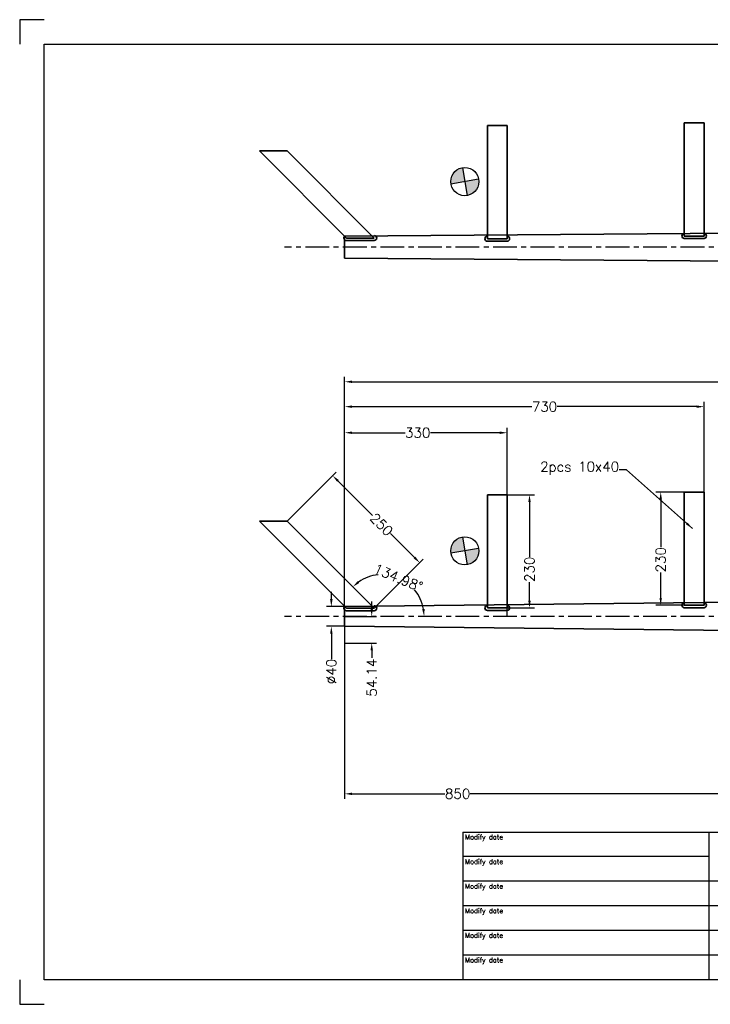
# Model space of a CAD drawing. Extents: x -2460 to 390, y -788 to 1212.
# Tile 1 of 5: x -2460 to -1057, y -788 to 1212. Entities that reach past the tile are written whole.
import ezdxf

# ---------------------------------------------------------------- set-up
doc = ezdxf.new("R2010")
doc.units = 0
doc.header["$LTSCALE"] = 1.5
doc.header["$PDMODE"] = 2
doc.header["$PDSIZE"] = 5
doc.linetypes.add('CENTER', pattern=[50.8, 31.75, -6.35, 6.35, -6.35])
doc.layers.get('DEFPOINTS').update_dxf_attribs({"linetype": 'CONTINUOUS'})
for name, color, linetype in [('Blade', 1, 'CONTINUOUS'), ('CENTER', 9, 'CENTER'), ('RAMME', 7, 'CONTINUOUS')]:
    doc.layers.add(name, color=color, linetype=linetype)
doc.layers.add('DIMS', color=7, linetype='CONTINUOUS', lineweight=15)
doc.layers.add('STOCK', color=5, linetype='CONTINUOUS', lineweight=35)
doc.styles.add('ROMANS', font='romans')
doc.dimstyles.new('Text 20', dxfattribs={"dimtxt": 20, "dimasz": 15, "dimexe": 10, "dimexo": 0, "dimgap": 0, "dimtad": 0, "dimdsep": 46, "dimtxsty": 'ROMANS', "dimcen": 10, "dimazin": 2, "dimtfac": 0.65, "dimtofl": 0, "dimtmove": 0, "dimatfit": 0, "dimfxl": 0, "dimtolj": 1, "dimarcsym": 0})

# ---------------------------------------------------------------- blocks, each defined once
blk = doc.blocks.new('RUD30')
at = {"layer": 'Blade'}
h = blk.add_hatch(color=256, dxfattribs=at)
h.paths.add_polyline_path([(-605.9, 133.1), (-601, 105, 0.36397), (-577.4, 133.1, 0.043661), (-577.8, 138.1)])
h.paths.add_polyline_path([(-610.9, 161.2, 0.36397), (-634.5, 133.1, 0.043661), (-634.1, 128.1), (-605.9, 133.1)])
for p, q in [((-610.9, 161.2), (-601, 105)), ((-577.8, 138.1), (-634.1, 128.1))]:
    blk.add_line(p, q, dxfattribs=at)
blk.add_circle((-605.9, 133.1), 28.6, dxfattribs=at)
at = {"layer": 'CENTER'}
blk.add_line((946.9, 0), (-972.3, 0), dxfattribs=at)
blk = doc.blocks.new('*D8')
at = {"layer": 'DEFPOINTS', "color": 0}
for p in [(150, 476.5), (-1800, 0), (150, 17.5)]:
    blk.add_point(p, dxfattribs=at)
at = {"layer": 'DIMS', "color": 0, "lineweight": -2}
for p, q in [((-1800, 0), (-1800, 486.5)), ((150, 17.5), (150, 486.5)), ((-1785, 476.5), (-796.8, 476.5)), ((135, 476.5), (-729.2, 476.5))]:
    blk.add_line(p, q, dxfattribs=at)
at = {"layer": 'DIMS', "color": 0}
for points in [[(-1785, 479), (-1785, 474), (-1800, 476.5)], [(135, 479), (135, 474), (150, 476.5)]]:
    blk.add_solid(points, dxfattribs=at)
at = {"layer": 'DIMS', "color": 0, "insert": (-763, 476.5), "char_height": 20, "attachment_point": 5, "style": 'ROMANS'}
blk.add_mtext('\\A1;1950', dxfattribs=at)
blk = doc.blocks.new('*D9')
at = {"layer": 'DEFPOINTS', "color": 0}
for p in [(-1470, 373), (-1800, 0), (-1470, 0)]:
    blk.add_point(p, dxfattribs=at)
at = {"layer": 'DIMS', "color": 0, "lineweight": -2}
for p, q in [((-1800, 0), (-1800, 383)), ((-1470, 0), (-1470, 383)), ((-1785, 373), (-1677.2, 373)), ((-1485, 373), (-1625.8, 373))]:
    blk.add_line(p, q, dxfattribs=at)
at = {"layer": 'DIMS', "color": 0}
for points in [[(-1785, 375.5), (-1785, 370.5), (-1800, 373)], [(-1485, 375.5), (-1485, 370.5), (-1470, 373)]]:
    blk.add_solid(points, dxfattribs=at)
at = {"layer": 'DIMS', "color": 0, "insert": (-1651.5, 373), "char_height": 20, "attachment_point": 5, "style": 'ROMANS'}
blk.add_mtext('\\A1;330', dxfattribs=at)
blk = doc.blocks.new('*D10')
at = {"layer": 'DEFPOINTS', "color": 0}
for p in [(-1070, 426), (-1070, 252.6), (-1800, 0)]:
    blk.add_point(p, dxfattribs=at)
at = {"layer": 'DIMS', "color": 0, "lineweight": -2}
for p, q in [((-1800, 0), (-1800, 436)), ((-1785, 426), (-1419.7, 426)), ((-1085, 426), (-1368.3, 426)), ((-1070, 252.6), (-1070, 436))]:
    blk.add_line(p, q, dxfattribs=at)
at = {"layer": 'DIMS', "color": 0}
for points in [[(-1785, 428.5), (-1785, 423.5), (-1800, 426)], [(-1085, 428.5), (-1085, 423.5), (-1070, 426)]]:
    blk.add_solid(points, dxfattribs=at)
at = {"layer": 'DIMS', "color": 0, "insert": (-1394, 426), "char_height": 20, "attachment_point": 5, "style": 'ROMANS'}
blk.add_mtext('\\A1;730', dxfattribs=at)
blk = doc.blocks.new('*D19')
at = {"layer": 'DEFPOINTS', "color": 0}
for p in [(-1800, 20), (-1827, -20), (-1800, -20)]:
    blk.add_point(p, dxfattribs=at)
at = {"layer": 'DIMS', "color": 0, "lineweight": -2}
for p, q in [((-1827, 35), (-1827, 50)), ((-1800, 20), (-1837, 20)), ((-1800, -20), (-1837, -20)), ((-1827, -35), (-1827, -86.8))]:
    blk.add_line(p, q, dxfattribs=at)
at = {"layer": 'DIMS', "color": 0}
for points in [[(-1829.5, 35), (-1824.5, 35), (-1827, 20)], [(-1829.5, -35), (-1824.5, -35), (-1827, -20)]]:
    blk.add_solid(points, dxfattribs=at)
at = {"layer": 'DIMS', "color": 0, "insert": (-1827, -112), "char_height": 20, "attachment_point": 5, "rotation": 90, "style": 'ROMANS'}
blk.add_mtext('\\A1;%%C40', dxfattribs=at)
blk = doc.blocks.new('*D21')
at = {"layer": 'DEFPOINTS', "color": 0}
for p in [(-1110, 252.6), (-1158, 22.6), (-1110, 22.6)]:
    blk.add_point(p, dxfattribs=at)
at = {"layer": 'DIMS', "color": 0, "lineweight": -2}
for p, q in [((-1110, 252.6), (-1168, 252.6)), ((-1158, 237.6), (-1158, 140.7)), ((-1158, 37.6), (-1158, 89.3)), ((-1110, 22.6), (-1168, 22.6))]:
    blk.add_line(p, q, dxfattribs=at)
at = {"layer": 'DIMS', "color": 0}
for points in [[(-1160.5, 237.6), (-1155.5, 237.6), (-1158, 252.6)], [(-1160.5, 37.6), (-1155.5, 37.6), (-1158, 22.6)]]:
    blk.add_solid(points, dxfattribs=at)
at = {"layer": 'DIMS', "color": 0, "insert": (-1158, 115), "char_height": 20, "attachment_point": 5, "rotation": 90, "style": 'ROMANS'}
blk.add_mtext('\\A1;230', dxfattribs=at)
blk = doc.blocks.new('*D22')
at = {"layer": 'DEFPOINTS', "color": 0}
for p in [(-1470, 247.1), (-1470, 17.1), (-1424.5, 17.1)]:
    blk.add_point(p, dxfattribs=at)
at = {"layer": 'DIMS', "color": 0, "lineweight": -2}
for p, q in [((-1470, 247.1), (-1414.5, 247.1)), ((-1424.5, 232.1), (-1424.5, 121.2)), ((-1424.5, 32.1), (-1424.5, 69.8)), ((-1470, 17.1), (-1414.5, 17.1))]:
    blk.add_line(p, q, dxfattribs=at)
at = {"layer": 'DIMS', "color": 0}
for points in [[(-1427, 232.1), (-1422, 232.1), (-1424.5, 247.1)], [(-1427, 32.1), (-1422, 32.1), (-1424.5, 17.1)]]:
    blk.add_solid(points, dxfattribs=at)
at = {"layer": 'DIMS', "color": 0, "insert": (-1424.5, 95.5), "char_height": 20, "attachment_point": 5, "rotation": 90, "style": 'ROMANS'}
blk.add_mtext('\\A1;230', dxfattribs=at)
blk = doc.blocks.new('*D23')
at = {"layer": 'DEFPOINTS', "color": 0}
for p in [(-1916.6, 193.3), (-1663.4, 60), (-1922.3, 0), (-1739.9, 16.5), (-3.1, 0)]:
    blk.add_point(p, dxfattribs=at)
at = {"layer": 'DIMS', "color": 0, "lineweight": -2}
for start, end in [(95.5847, 124.8413), (10.1396, 39.3962)]:
    blk.add_arc((-1723.4, 0), 84.9, start, end, dxfattribs=at)
at = {"layer": 'DIMS', "color": 0}
for points in [[(-1770.3, 67.7), (-1773.5, 71.6), (-1783.4, 60)], [(-1637.4, 15.2), (-1642.4, 14.7), (-1638.6, 0)]]:
    blk.add_solid(points, dxfattribs=at)
at = {"layer": 'DIMS', "color": 0, "insert": (-1691, 78.4), "char_height": 20, "attachment_point": 5, "rotation": 337.4904, "style": 'ROMANS'}
blk.add_mtext('\\A1;134.98°', dxfattribs=at)
blk = doc.blocks.new('*D24')
at = {"layer": 'DEFPOINTS', "color": 0}
for p in [(-1916.6, 193.3), (-1647.4, 108.9), (-1739.9, 16.5)]:
    blk.add_point(p, dxfattribs=at)
at = {"layer": 'DIMS', "color": 0, "lineweight": -2}
for p, q in [((-1916.6, 193.3), (-1817.1, 292.8)), ((-1813.5, 275.1), (-1743.2, 204.7)), ((-1658, 119.5), (-1706.8, 168.3)), ((-1739.9, 16.5), (-1640.4, 115.9))]:
    blk.add_line(p, q, dxfattribs=at)
at = {"layer": 'DIMS', "color": 0}
for points in [[(-1811.8, 276.9), (-1815.3, 273.3), (-1824.1, 285.7)], [(-1656.3, 121.3), (-1659.8, 117.7), (-1647.4, 108.9)]]:
    blk.add_solid(points, dxfattribs=at)
at = {"layer": 'DIMS', "color": 0, "insert": (-1725, 186.5), "char_height": 20, "attachment_point": 5, "rotation": 314.9809, "style": 'ROMANS'}
blk.add_mtext('\\A1;250', dxfattribs=at)
blk = doc.blocks.new('*D34')
at = {"layer": 'DEFPOINTS', "color": 0}
for p in [(-1800, 0), (-950, 0), (-1800, -360.5)]:
    blk.add_point(p, dxfattribs=at)
at = {"layer": 'DIMS', "color": 0, "lineweight": -2}
for p, q in [((-1800, 0), (-1800, -370.5)), ((-950, 0), (-950, -370.5)), ((-1785, -360.5), (-1596.2, -360.5)), ((-965, -360.5), (-1544.8, -360.5))]:
    blk.add_line(p, q, dxfattribs=at)
at = {"layer": 'DIMS', "color": 0}
for points in [[(-1785, -358), (-1785, -363), (-1800, -360.5)], [(-965, -358), (-965, -363), (-950, -360.5)]]:
    blk.add_solid(points, dxfattribs=at)
at = {"layer": 'DIMS', "color": 0, "insert": (-1570.5, -360.5), "char_height": 20, "attachment_point": 5, "style": 'ROMANS'}
blk.add_mtext('\\A1;850', dxfattribs=at)
blk = doc.blocks.new('*D35')
at = {"layer": 'DEFPOINTS', "color": 0}
for p in [(-1800, 0), (-1800, -54.1), (-1745, -54.1)]:
    blk.add_point(p, dxfattribs=at)
at = {"layer": 'DIMS', "color": 0, "lineweight": -2}
for p, q in [((-1745, 15), (-1745, 30)), ((-1800, 0), (-1735, 0)), ((-1800, -54.1), (-1735, -54.1)), ((-1745, -69.1), (-1745, -84.1))]:
    blk.add_line(p, q, dxfattribs=at)
at = {"layer": 'DIMS', "color": 0}
for points in [[(-1747.5, 15), (-1742.5, 15), (-1745, 0)], [(-1747.5, -69.1), (-1742.5, -69.1), (-1745, -54.1)]]:
    blk.add_solid(points, dxfattribs=at)
at = {"layer": 'DIMS', "color": 0, "insert": (-1745, -124.6), "char_height": 20, "attachment_point": 5, "rotation": 90, "style": 'ROMANS'}
blk.add_mtext('\\A1;54.14', dxfattribs=at)

msp = doc.modelspace()

# ---------------------------------------------------------------- linework, layer by layer
at = {"layer": 'CENTER'}
for p, q in [((150, 750), (-1850, 750)), ((150, 0), (-1850, 0))]:
    msp.add_line(p, q, dxfattribs=at)
at = {"layer": 'RAMME'}
for p, q in [((-2410, 1212), (-2460, 1212)), ((-2460, 1212), (-2460, 1162)), ((-2410, -738), (-2410, 1162)), ((-2410, 1162), (340, 1162)), ((-1560, -438), (340, -438)), ((-1560, -438), (-1560, -738)), ((-1060, -438), (-1060, -738)), ((-1060, -488), (-1560, -488)), ((-160, -538), (-1560, -538)), ((-160, -588), (-1560, -588)), ((-160, -638), (-1560, -638)), ((-160, -688), (-1560, -688)), ((-2460, -738), (-2460, -788)), ((340, -738), (-2410, -738)), ((-2460, -788), (-2410, -788))]:
    msp.add_line(p, q, dxfattribs=at)
at = {"layer": 'STOCK'}
for p, q in [((-1110, 1002.614), (-1110, 772.614)), ((-1070, 1002.614), (-1110, 1002.614)), ((-1070, 772.614), (-1070, 1002.614)), ((-1470, 997.072), (-1510, 997.072)), ((-1510, 997.072), (-1510, 767.072)), ((-1470, 767.072), (-1470, 997.072)), ((-1916.614, 945.3), (-1973.182, 945.3)), ((-1973.182, 945.3), (-1796.464, 768.464)), ((-1739.896, 768.464), (-1916.614, 945.3)), ((-1800, 772), (-970, 779)), ((-1800, 750), (-1800, 772)), ((-1739.896, 768.464), (-1796.464, 768.464)), ((-1796.464, 763.464), (-1739.896, 763.464)), ((-1470, 767.072), (-1510, 767.072)), ((-1510, 762.072), (-1470, 762.072)), ((-1070, 772.614), (-1110, 772.614)), ((-1110, 767.614), (-1070, 767.614)), ((-1800, 750), (-1800, 727.9)), ((-1800, 727.9), (-970, 721)), ((-1470, 247.072), (-1510, 247.072)), ((-1510, 247.072), (-1510, 17.072)), ((-1470, 17.072), (-1470, 247.072)), ((-1110, 252.614), (-1110, 22.614)), ((-1070, 252.614), (-1110, 252.614)), ((-1070, 22.614), (-1070, 252.614)), ((-1916.614, 193.3), (-1973.182, 193.3)), ((-1973.182, 193.3), (-1796.464, 16.464)), ((-1739.896, 16.464), (-1916.614, 193.3)), ((-1800, 20), (-970, 29)), ((-1800, 0), (-1800, 20)), ((-1070, 22.614), (-1110, 22.614)), ((-1800, 0), (-1800, -20)), ((-1739.896, 16.464), (-1796.464, 16.464)), ((-1796.464, 11.464), (-1739.896, 11.464)), ((-1470, 17.072), (-1510, 17.072)), ((-1510, 12.072), (-1470, 12.072)), ((-1110, 17.614), (-1070, 17.614)), ((-1800, -20), (-970, -29))]:
    msp.add_line(p, q, dxfattribs=at)
for centre, start, end in [((-1796.464, 768.464), 135, 270), ((-1739.896, 768.464), 270, 90), ((-1510, 767.072), 90, 270), ((-1470, 767.072), 270, 90), ((-1110, 772.614), 90, 270), ((-1070, 772.614), 270, 90), ((-1796.464, 16.464), 135, 270), ((-1739.896, 16.464), 270, 90), ((-1510, 17.072), 90, 270), ((-1470, 17.072), 270, 90), ((-1110, 22.614), 90, 270), ((-1070, 22.614), 270, 90)]:
    msp.add_arc(centre, 5, start, end, dxfattribs=at)

# ---------------------------------------------------------------- block references
at = {"layer": 'Blade'}
for p in [(-950, 750), (-950, 0)]:
    msp.add_blockref('RUD30', p, dxfattribs=at)

# ---------------------------------------------------------------- texts
at = {"layer": 'DIMS', "insert": (-1242.5, 287.5), "char_height": 20, "attachment_point": 9, "style": 'ROMANS'}
msp.add_mtext('\\A1;2pcs 10x40', dxfattribs=at)
at = {"layer": 'RAMME', "style": 'ROMANS'}
for p in [(-1555.423, -453), (-1555.423, -503), (-1555.423, -553), (-1555.423, -603), (-1555.423, -653), (-1555.423, -703)]:
    msp.add_text('Modify date', height=9.91423, dxfattribs=at).set_placement(p)

# ---------------------------------------------------------------- dimensions: what is measured, and where the dimension line sits
at = {"layer": 'DIMS'}
for base, p1, p2, picture, middle in [((150, 476.5), (-1800, 0), (150, 17.5), '*D8', (-763, 476.5)), ((-1070, 426), (-1800, 0), (-1070, 252.614), '*D10', (-1394, 426)), ((-1470, 373), (-1800, 0), (-1470, 0), '*D9', (-1651.5, 373)), ((-1800, -360.5), (-950, 0), (-1800, 0), '*D34', (-1570.5, -360.5))]:
    dim = msp.add_linear_dim(base=base, p1=p1, p2=p2, dimstyle='Text 20', dxfattribs=at)
    dim.commit()
    dim.dimension.update_dxf_attribs({"geometry": picture, "text_midpoint": middle, "dimtype": 160})
for base, p1, p2, angle, picture, middle, dimtype in [((-1647.425, 108.873), (-1916.614, 193.3), (-1739.896, 16.464), 314.980888, '*D24', (-1725, 186.5), 161), ((-1424.5, 17.072), (-1470, 247.072), (-1470, 17.072), 90, '*D22', (-1424.5, 95.5), 160), ((-1158, 22.614), (-1110, 252.614), (-1110, 22.614), 90, '*D21', (-1158, 115), 160), ((-1745, -54.141), (-1800, 0), (-1800, -54.141), 90, '*D35', (-1745, -124.617), 160)]:
    dim = msp.add_linear_dim(base=base, p1=p1, p2=p2, angle=angle, dimstyle='Text 20', dxfattribs=at)
    dim.commit()
    dim.dimension.update_dxf_attribs({"geometry": picture, "text_midpoint": middle, "dimtype": dimtype})
dim = msp.add_angular_dim_2l(base=(-1663.423, 60.006), line1=((-3.1, 0), (-1922.3, 0)), line2=((-1739.896, 16.464), (-1916.614, 193.3)), dimstyle='Text 20', dxfattribs=at)
dim.commit()
dim.dimension.update_dxf_attribs({"geometry": '*D23', "text_midpoint": (-1690.951, 78.405)})
dim = msp.add_linear_dim(base=(-1827, -20), p1=(-1800, 20), p2=(-1800, -20), angle=90, text='%%C<>', dimstyle='Text 20', dxfattribs=at)
dim.commit()
dim.dimension.update_dxf_attribs({"geometry": '*D19', "text_midpoint": (-1827, -112), "dimtype": 160})

# ---------------------------------------------------------------- leaders
at = {"layer": 'DIMS', "annotation_type": 0, "has_hookline": 1, "hookline_direction": 1, "text_width": 177.143}
msp.add_leader([(-1093.5, 178.5), (-1227.5, 297.5), (-1242.5, 297.5)], dimstyle='Text 20', override={"dimgap": 0, "dimtad": 0}, dxfattribs=at)

doc.saveas('drawing.dxf')
